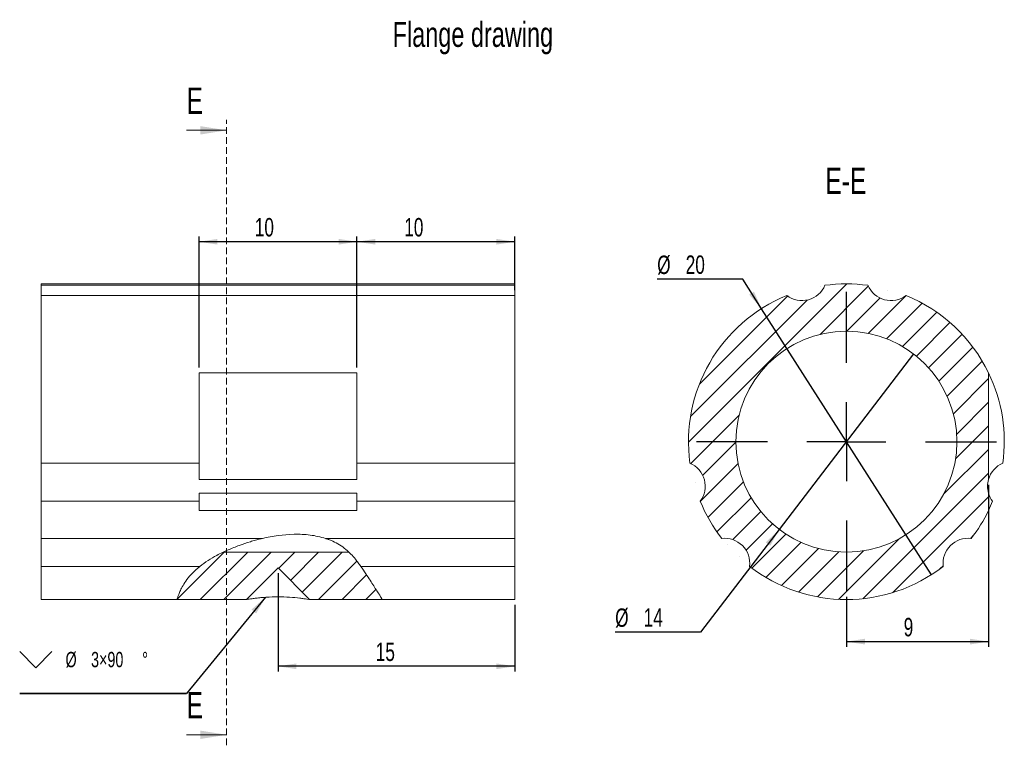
# Model space of a CAD drawing. Header units: millimetres. Extents: x 54 to 241, y 47 to 185.
import ezdxf

# ---------------------------------------------------------------- set-up
doc = ezdxf.new("R2010")
doc.units = ezdxf.units.MM
doc.linetypes.add('HIDDEN', pattern=[1.905, 1.27, -0.635])
doc.layers.add('图框', color=7, linetype='Continuous')
doc.styles.add('SLDTEXTSTYLE0', font='TXT', dxfattribs={"width": 0.7})
doc.dimstyles.new('SLDDIMSTYLE0', dxfattribs={"dimtxt": 3.5, "dimasz": 3.5, "dimexe": 0, "dimexo": 0.0625, "dimgap": 0.875, "dimtad": 2, "dimlfac": 0.333333, "dimrnd": 1e-09, "dimzin": 12, "dimdsep": 46, "dimtxsty": 'SLDTEXTSTYLE0', "dimsah": 1, "dimcen": 0.09, "dimadec": 0, "dimazin": 3, "dimtfac": 1, "dimtofl": 0, "dimtmove": 0, "dimatfit": 3, "dimfxl": 0, "dimfrac": 2, "dimtolj": 1, "dimtzin": 12, "dimarcsym": 0})
doc.dimstyles.new('SLDDIMSTYLE1', dxfattribs={"dimtxt": 0, "dimasz": 3.5, "dimexe": 0, "dimexo": 0.0625, "dimgap": 0, "dimtad": 0, "dimtih": 1, "dimtoh": 1, "dimdec": 0, "dimrnd": 1e-09, "dimzin": 0, "dimdsep": 46, "dimtxsty": 'Standard', "dimsah": 1, "dimcen": 0.09, "dimadec": 0, "dimazin": 0, "dimtfac": 3.5, "dimtdec": 0, "dimtofl": 0, "dimtmove": 0, "dimatfit": 3, "dimfxl": 0, "dimfrac": 2, "dimtolj": 1, "dimtzin": 0, "dimarcsym": 0})
doc.dimstyles.new('SLDDIMSTYLE2', dxfattribs={"dimtxt": 3.5, "dimasz": 3.5, "dimexe": 0, "dimexo": 0.0625, "dimgap": 0.875, "dimtad": 0, "dimtih": 1, "dimtoh": 1, "dimlfac": 0.333333, "dimrnd": 1e-09, "dimzin": 12, "dimdsep": 46, "dimtxsty": 'SLDTEXTSTYLE0', "dimblk1": 'NONE', "dimsah": 1, "dimcen": 0, "dimadec": 0, "dimazin": 3, "dimtfac": 1, "dimtmove": 0, "dimatfit": 3, "dimldrblk": 'NONE', "dimfxl": 0, "dimfrac": 2, "dimtolj": 1, "dimtzin": 12, "dimarcsym": 0})

# ---------------------------------------------------------------- blocks, each defined once
blk = doc.blocks.new('*D1')
at = {"layer": '图框', "color": 7}
for p, q in [((102.62, 79.39), (102.62, 60.7)), ((147.62, 73.39), (147.62, 60.7)), ((147.62, 61.7), (102.62, 61.7))]:
    blk.add_line(p, q, dxfattribs=at)
for points in [[(102.62, 61.7), (106.12, 61.16), (106.12, 62.24)], [(147.62, 61.7), (144.12, 62.24), (144.12, 61.16)]]:
    blk.add_solid(points, dxfattribs=at)
at = {"layer": '图框', "color": 7, "insert": (121.19, 66.21, 0.3), "char_height": 3.5, "attachment_point": 1, "style": 'SLDTEXTSTYLE0'}
blk.add_mtext('15', dxfattribs=at)
blk = doc.blocks.new('*D2')
at = {"layer": '图框', "color": 7}
for p, q in [((117.62, 118.46), (117.62, 143.39)), ((147.62, 142.39), (117.62, 142.39)), ((147.62, 133.17), (147.62, 143.39))]:
    blk.add_line(p, q, dxfattribs=at)
for points in [[(117.62, 142.39), (121.12, 141.85), (121.12, 142.93)], [(147.62, 142.39), (144.12, 142.93), (144.12, 141.85)]]:
    blk.add_solid(points, dxfattribs=at)
at = {"layer": '图框', "color": 7, "insert": (126.6, 146.9, 0.3), "char_height": 3.5, "attachment_point": 1, "style": 'SLDTEXTSTYLE0'}
blk.add_mtext('10', dxfattribs=at)
blk = doc.blocks.new('*D3')
at = {"layer": '图框', "color": 7}
for p, q in [((87.62, 118.46), (87.62, 143.39)), ((117.62, 142.39), (87.62, 142.39)), ((117.62, 118.46), (117.62, 143.39))]:
    blk.add_line(p, q, dxfattribs=at)
for points in [[(87.62, 142.39), (91.12, 141.85), (91.12, 142.93)], [(117.62, 142.39), (114.12, 142.93), (114.12, 141.85)]]:
    blk.add_solid(points, dxfattribs=at)
at = {"layer": '图框', "color": 7, "insert": (98.2, 146.9, 0.3), "char_height": 3.5, "attachment_point": 1, "style": 'SLDTEXTSTYLE0'}
blk.add_mtext('10', dxfattribs=at)
blk = doc.blocks.new('SW_SYMBOL_HOLE_SINK')
at = {"layer": '图框', "color": 0}
for p, q in [((0, 875), (800, 75)), ((800, 75), (1600, 875))]:
    blk.add_line(p, q, dxfattribs=at)
blk = doc.blocks.new('SW_NOTE_0')
at = {"layer": '图框', "color": 0}
for p, q in [((-31.67, 0), (0, 0)), ((0, 0), (-31.67, 0)), ((-31.67, 0), (0, 0)), ((0, 0), (-31.67, 0)), ((-31.67, 0), (0, 0)), ((0, 0), (-31.67, 0))]:
    blk.add_line(p, q, dxfattribs=at)
at = {"layer": '图框', "color": 0, "xscale": 0.003818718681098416, "yscale": 0.003818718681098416, "zscale": 0.003818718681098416}
blk.add_blockref('SW_SYMBOL_HOLE_SINK', (-31.66, 4.59), dxfattribs=at)
at = {"layer": '图框', "color": 0, "char_height": 2.91, "attachment_point": 1, "style": 'SLDTEXTSTYLE0'}
for s, insert in [('%%c', (-22.96, 7.88)), ('3×90', (-18.1, 7.88)), ('%%d', (-8.39, 7.88))]:
    blk.add_mtext(s, dxfattribs=dict(at, insert=insert))
blk = doc.blocks.new('*D7')
at = {"layer": '图框', "color": 7}
for p, q in [((190.92, 135.25), (174.67, 135.25)), ((194.48, 129.67), (190.92, 135.25)), ((226.76, 79.1), (194.48, 129.67))]:
    blk.add_line(p, q, dxfattribs=at)
blk.add_solid([(194.48, 129.67), (193.05, 132.91), (192.14, 132.33)], dxfattribs=at)
at = {"layer": '图框', "color": 7, "char_height": 3.5, "attachment_point": 1, "style": 'SLDTEXTSTYLE0'}
for s, insert in [('%%c', (174.67, 139.76, -27.09)), ('20', (180.08, 139.79, -27.09))]:
    blk.add_mtext(s, dxfattribs=dict(at, insert=insert))
blk = doc.blocks.new('_NONE')
blk = doc.blocks.new('*D8')
at = {"layer": '图框', "color": 7}
for p, q in [((223.38, 121.06), (197.86, 87.71)), ((197.86, 87.71), (182.92, 68.19)), ((182.92, 68.19), (166.68, 68.19))]:
    blk.add_line(p, q, dxfattribs=at)
blk.add_solid([(197.86, 87.71), (195.3, 85.26), (196.16, 84.6)], dxfattribs=at)
at = {"layer": '图框', "color": 7, "char_height": 3.5, "attachment_point": 1, "style": 'SLDTEXTSTYLE0'}
for s, insert in [('%%c', (166.68, 72.7, -27.09)), ('14', (172.09, 72.74, -27.09))]:
    blk.add_mtext(s, dxfattribs=dict(at, insert=insert))
blk = doc.blocks.new('*D9')
at = {"layer": '图框', "color": 7}
for p, q in [((237.62, 96.21), (237.62, 65.39)), ((210.62, 74.89), (210.62, 65.39)), ((210.62, 66.39), (237.62, 66.39))]:
    blk.add_line(p, q, dxfattribs=at)
for points in [[(210.62, 66.39), (214.12, 65.85), (214.12, 66.93)], [(237.62, 66.39), (234.12, 66.93), (234.12, 65.85)]]:
    blk.add_solid(points, dxfattribs=at)
at = {"layer": '图框', "color": 7, "insert": (221.5, 70.9, -27.09), "char_height": 3.5, "attachment_point": 1, "style": 'SLDTEXTSTYLE0'}
blk.add_mtext('9', dxfattribs=at)
blk = doc.blocks.new('SW_CENTERMARKSYMBOL_0')
at = {"layer": '图框', "color": 0}
for p, q in [((0, 15), (0, 28.5)), ((0, 0), (0, 7.5)), ((-15, 0), (-28.5, 0)), ((0, 0), (-7.5, 0)), ((0, 0), (0, -7.5)), ((0, 0), (7.5, 0)), ((15, 0), (28.5, 0)), ((0, -15), (0, -28.5))]:
    blk.add_line(p, q, dxfattribs=at)

msp = doc.modelspace()

# ---------------------------------------------------------------- hatches: boundary and pattern name
at = {"linetype": 'Continuous', "lineweight": 0}
h = msp.add_hatch(dxfattribs=at)
h.set_pattern_fill('ANSI31', style=0)
edge = h.paths.add_edge_path(flags=0)
edge.add_arc((210.62, 104.387), 30, 112.18478, 187.81522)
edge.add_arc((179.035, 95.923), 4.764, -36.96107, 66.96107, ccw=False)
edge.add_arc((210.62, 104.387), 30, 202.18478, 217.81522)
edge.add_arc((187.498, 81.264), 4.764, -6.96107, 96.96107, ccw=False)
edge.add_arc((210.62, 104.387), 30, 232.18478, 307.81522)
edge.add_arc((233.743, 81.264), 4.764, 83.03893, 186.96107, ccw=False)
edge.add_arc((210.62, 104.387), 30, 322.18478, 334.15807)
edge.add_line((237.62, 91.31), (237.62, 94.632))
edge.add_arc((242.206, 95.923), 4.764, 164.27828, 195.72172, ccw=False)
edge.add_line((237.62, 97.214), (237.62, 117.463))
edge.add_arc((210.62, 104.387), 30, 25.84193, 67.81522)
edge.add_arc((219.084, 135.972), 4.764, 203.03893, 306.96107, ccw=False)
edge.add_arc((210.62, 104.387), 30, 82.18478, 97.81522)
edge.add_arc((202.157, 135.972), 4.764, 233.03893, 336.96107, ccw=False)
edge = h.paths.add_edge_path(flags=0)
edge.add_arc((210.62, 104.387), 21, 0, 360)
h = msp.add_hatch(dxfattribs=at)
h.set_pattern_fill('ANSI31', style=0)
edge = h.paths.add_edge_path(flags=0)
edge.add_line((83.44, 74.387), (96.618, 74.387))
edge.add_line((96.618, 74.387), (102.618, 80.387))
edge.add_line((102.618, 80.387), (108.618, 74.387))
edge.add_line((108.618, 74.387), (122.438, 74.387))
edge.add_spline(control_points=[(122.438, 74.387), (121.838, 75.391), (119.669, 78.675), (117.778, 81.786), (116.1, 83.387)], knot_values=[0.0558629, 0.0558629, 0.0558629, 0.0558629, 0.087857, 0.1597857, 0.1597857, 0.1597857, 0.1597857], weights=[1, 1, 1, 1, 1], degree=3, periodic=0)
edge.add_line((116.1, 83.387), (92.195, 83.387))
edge.add_spline(control_points=[(92.195, 83.387), (88.73, 81.748), (85.203, 79.192), (83.641, 75.094), (83.44, 74.387)], knot_values=[0.3962413, 0.3962413, 0.3962413, 0.3962413, 0.5000742, 0.5208073, 0.5208073, 0.5208073, 0.5208073], weights=[1, 1, 1, 1, 1], degree=3, periodic=0)

# ---------------------------------------------------------------- linework, layer by layer
at = {"color": 7, "linetype": 'HIDDEN', "lineweight": 0}
msp.add_line((92.844, 46.681), (92.844, 165.57), dxfattribs=at)
at = {"color": 7, "linetype": 'Continuous', "lineweight": 0}
for p, q in [((85.244, 163.57), (92.844, 163.57)), ((85.244, 48.681), (92.844, 48.681))]:
    msp.add_line(p, q, dxfattribs=at)
at = {"color": 7, "linetype": 'Continuous', "lineweight": 15}
for p, q in [((147.618, 134.387), (57.618, 134.387)), ((57.618, 134.108), (57.618, 134.387)), ((57.618, 134.108), (147.618, 134.108)), ((57.618, 134.108), (57.618, 132.166)), ((147.618, 134.108), (147.618, 134.387)), ((147.618, 132.166), (147.618, 134.108)), ((147.618, 132.166), (57.618, 132.166)), ((57.618, 100.307), (57.618, 132.166)), ((147.618, 100.307), (147.618, 132.166)), ((87.618, 117.463), (117.618, 117.463)), ((87.618, 100.307), (87.618, 117.463)), ((117.618, 117.463), (117.618, 100.307)), ((237.62, 97.214), (237.62, 117.463)), ((57.618, 100.307), (87.618, 100.307)), ((57.618, 100.307), (57.618, 93.059)), ((87.618, 97.214), (87.618, 100.307)), ((117.618, 100.307), (147.618, 100.307)), ((117.618, 100.307), (117.618, 97.214)), ((147.618, 93.059), (147.618, 100.307)), ((87.618, 97.214), (117.618, 97.214)), ((117.618, 94.632), (87.618, 94.632)), ((87.618, 94.632), (87.618, 93.059)), ((117.618, 93.059), (117.618, 94.632)), ((237.62, 91.31), (237.62, 94.632)), ((87.618, 93.059), (57.618, 93.059)), ((57.618, 85.993), (57.618, 93.059)), ((87.618, 91.31), (87.618, 93.059)), ((147.618, 93.059), (117.618, 93.059)), ((117.618, 93.059), (117.618, 91.31)), ((147.618, 85.993), (147.618, 93.059)), ((117.618, 91.31), (87.618, 91.31)), ((57.618, 85.993), (99.655, 85.993)), ((57.618, 85.993), (57.618, 80.687)), ((111.658, 85.993), (147.618, 85.993)), ((147.618, 80.687), (147.618, 85.993)), ((92.195, 83.387), (116.1, 83.387)), ((87.741, 80.687), (57.618, 80.687)), ((57.618, 74.387), (57.618, 80.687)), ((147.618, 80.687), (118.363, 80.687)), ((147.618, 74.387), (147.618, 80.687)), ((102.618, 80.387), (96.618, 74.387)), ((108.618, 74.387), (102.618, 80.387)), ((57.618, 74.387), (83.44, 74.387)), ((83.44, 74.387), (96.618, 74.387)), ((108.618, 74.387), (122.438, 74.387)), ((122.438, 74.387), (147.618, 74.387))]:
    msp.add_line(p, q, dxfattribs=at)
msp.add_circle((210.62, 104.387), 21, dxfattribs=at)
for centre, radius, start, end in [((202.157, 135.972), 4.764, 233.03893, 336.96107), ((210.62, 104.387), 30, 82.18478, 97.81522), ((219.084, 135.972), 4.764, 203.03893, 306.96107), ((210.62, 104.387), 30, 112.18478, 187.81522), ((210.62, 104.387), 30, 25.84193, 67.81522), ((210.62, 104.387), 30, 352.18478, 25.84193), ((179.035, 95.923), 4.764, 323.03893, 66.96107), ((242.206, 95.923), 4.764, 113.03893, 164.27828), ((242.206, 95.923), 4.764, 164.27828, 195.72172), ((242.206, 95.923), 4.764, 195.72172, 216.96107), ((210.62, 104.387), 30, 202.18478, 217.81522), ((210.62, 104.387), 30, 334.15807, 337.81522), ((210.62, 104.387), 30, 322.18478, 334.15807), ((187.498, 81.264), 4.764, 353.03893, 96.96107), ((233.743, 81.264), 4.764, 83.03893, 186.96107), ((210.62, 104.387), 30, 232.18478, 307.81522)]:
    msp.add_arc(centre, radius, start, end, dxfattribs=at)
for points, knots in [([(111.658, 85.993), (110.702, 86.305), (109.719, 86.512), (107.712, 86.765), (106.678, 86.809), (103.618, 86.745), (101.621, 86.452), (99.655, 85.993)], [0, 0, 0, 0, 0.25, 0.25, 0.5, 0.5, 1, 1, 1, 1]), ([(87.741, 80.687), (88.261, 81.075), (89.304, 81.851), (91.125, 82.882), (93.122, 83.842), (95.27, 84.7), (97.016, 85.282), (98.186, 85.62), (98.82, 85.789), (99.247, 85.896), (99.551, 85.969), (99.637, 85.989), (99.656, 85.993)], [0, 0, 0, 0, 0.1370775, 0.2745005, 0.4442994, 0.6146181, 0.7842216, 0.8648174, 0.9077699, 0.950638, 0.9892556, 1, 1, 1, 1]), ([(111.7, 85.979), (111.765, 85.957), (111.941, 85.899), (112.428, 85.72), (113.226, 85.384), (114.284, 84.827), (115.452, 84.003), (116.465, 83.052), (117.238, 82.178), (117.867, 81.376), (118.197, 80.917), (118.363, 80.687)], [0, 0, 0, 0, 0.0492171, 0.1339395, 0.2190324, 0.3893873, 0.5596782, 0.6950219, 0.8302583, 0.9151387, 1, 1, 1, 1]), ([(87.741, 80.687), (86.683, 79.84), (85.892, 78.987), (85.007, 77.795), (84.767, 77.42), (84.369, 76.731), (84.21, 76.415), (83.95, 75.846), (83.847, 75.591), (83.683, 75.155), (83.621, 74.973), (83.479, 74.535), (83.44, 74.387), (83.44, 74.387)], [0, 0, 0, 0, 0.25, 0.25, 0.375, 0.375, 0.5, 0.5, 0.625, 0.625, 0.75, 0.75, 1, 1, 1, 1]), ([(122.438, 74.387), (122.438, 74.387), (122.352, 74.532), (122.093, 74.955), (121.984, 75.13), (121.72, 75.55), (121.564, 75.795), (121.035, 76.617), (120.602, 77.282), (119.606, 78.834), (119.043, 79.726), (118.363, 80.687)], [0, 0, 0, 0, 0.25, 0.25, 0.375, 0.375, 0.5, 0.5, 0.75, 0.75, 1, 1, 1, 1]), ([(108.618, 74.387), (108.618, 74.387), (108.443, 74.417), (107.958, 74.491), (107.758, 74.521), (107.303, 74.584), (107.044, 74.617), (105.623, 74.783), (104.127, 74.894), (101.848, 74.894), (101.106, 74.868), (100.04, 74.801), (99.702, 74.774), (99.058, 74.715), (98.751, 74.682), (98.185, 74.616), (97.929, 74.583), (97.476, 74.521), (97.275, 74.491), (96.953, 74.441), (96.829, 74.421), (96.661, 74.394), (96.618, 74.387), (96.618, 74.387)], [0, 0, 0, 0, 0.125, 0.125, 0.1875, 0.1875, 0.25, 0.25, 0.5, 0.5, 0.625, 0.625, 0.6875, 0.6875, 0.75, 0.75, 0.8125, 0.8125, 0.875, 0.875, 0.9375, 0.9375, 1, 1, 1, 1])]:
    msp.add_open_spline(points, degree=3, knots=knots, dxfattribs=at)
at = {"color": 7, "linetype": 'Continuous', "lineweight": 0}
for points in [[(92.844, 163.57), (87.844, 164.37), (87.844, 162.77)], [(92.844, 48.681), (87.844, 49.481), (87.844, 47.881)]]:
    msp.add_solid(points, dxfattribs=at)

# ---------------------------------------------------------------- block references
at = {"layer": '图框', "color": 7}
for name, p in [('SW_CENTERMARKSYMBOL_0', (210.62, 104.387)), ('SW_NOTE_0', (85.202, 56.552))]:
    msp.add_blockref(name, p, dxfattribs=at)

# ---------------------------------------------------------------- texts
at = {"color": 7, "linetype": 'Continuous', "char_height": 5, "attachment_point": 1, "style": 'SLDTEXTSTYLE0'}
for insert in [(85.244, 171.694), (85.244, 56.805)]:
    msp.add_mtext('E', dxfattribs=dict(at, insert=insert))
at = {"layer": '图框', "color": 7, "insert": (124.405, 184.188), "char_height": 4.7625, "attachment_point": 1, "style": 'SLDTEXTSTYLE0'}
msp.add_mtext('Flange drawing', dxfattribs=at)
at = {"layer": '图框', "insert": (210.508, 156.471), "char_height": 5, "attachment_point": 2, "style": 'SLDTEXTSTYLE0'}
msp.add_mtext('E-E', dxfattribs=at)

# ---------------------------------------------------------------- dimensions: what is measured, and where the dimension line sits
at = {"layer": '图框', "color": 7}
for base, p1, p2, picture, middle in [((87.618, 142.387), (117.618, 117.463), (87.618, 117.463), '*D3', (102.115, 142.387)), ((117.618, 142.387), (147.618, 132.166), (117.618, 117.463), '*D2', (130.516, 142.387)), ((237.62, 66.387), (210.62, 75.887), (237.62, 97.214), '*D9', (224.155, 66.387))]:
    dim = msp.add_linear_dim(base=base, p1=p1, p2=p2, dimstyle='SLDDIMSTYLE0', dxfattribs=at)
    dim.commit()
    dim.dimension.update_dxf_attribs({"geometry": picture, "text_midpoint": middle, "dimtype": 160})
for p1, p2, picture, middle in [((226.764, 79.101), (194.477, 129.672), '*D7', (181.295, 138.125)), ((223.381, 121.065), (197.859, 87.709), '*D8', (173.303, 71.068))]:
    dim = msp.add_diameter_dim_2p(p1=p1, p2=p2, dimstyle='SLDDIMSTYLE2', dxfattribs=at)
    dim.commit()
    dim.dimension.update_dxf_attribs({"geometry": picture, "text_midpoint": middle, "dimtype": 163})
dim = msp.add_linear_dim(base=(102.618, 61.697), p1=(147.618, 74.387), p2=(102.618, 80.387), angle=0, dimstyle='SLDDIMSTYLE0', dxfattribs=at)
dim.commit()
dim.dimension.update_dxf_attribs({"geometry": '*D1', "text_midpoint": (125.108, 61.697), "dimtype": 160})

# ---------------------------------------------------------------- leaders
msp.add_leader([(100.248, 74.814), (85.202, 56.552)], dimstyle='SLDDIMSTYLE1', dxfattribs=at)

doc.saveas('drawing.dxf')
